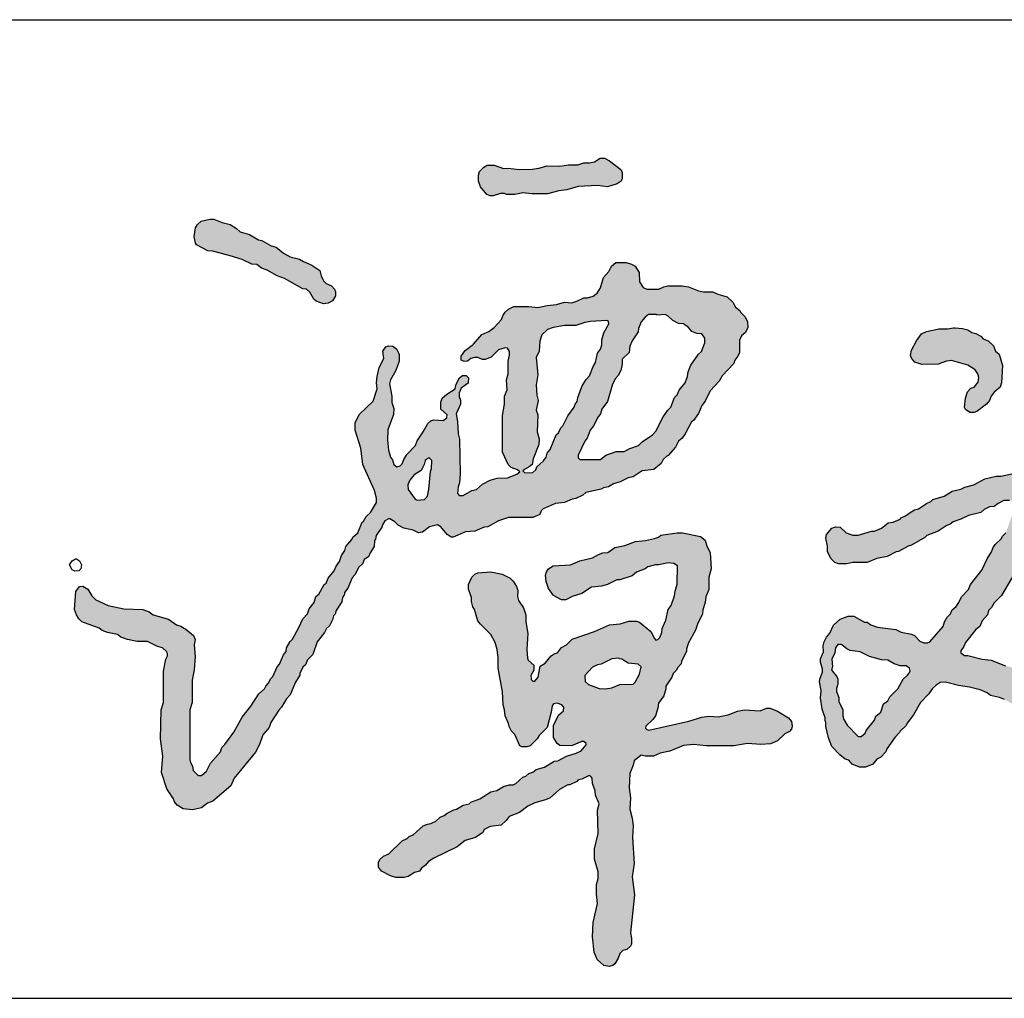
# Model space of a CAD drawing. Extents: x 427948 to 764348, y 274849 to 601549.
# Tile 140 of 212: x 761787 to 762593, y 464449 to 465249. Entities that reach past the tile are written whole.
import ezdxf

# ---------------------------------------------------------------- set-up
doc = ezdxf.new("R2010")
doc.units = 0
doc.header["$LTSCALE"] = 1000
doc.header["$MEASUREMENT"] = 0
doc.layers.get('0').update_dxf_attribs({"linetype": 'CONTINUOUS'})
doc.layers.add('PUB_TITLE', color=4, linetype='CONTINUOUS')

# ---------------------------------------------------------------- blocks, each defined once
blk = doc.blocks.new('谭文军')
at = {"linetype": 'Continuous'}
for points in [[(1125, 2635), (1145, 2632), (1165, 2638), (1173, 2644), (1175, 2649), (1175, 2661), (1172, 2667), (1149, 2685), (1139, 2690), (1130, 2690), (1119, 2683), (1109, 2681), (1097, 2681), (1085, 2677), (1066, 2677), (1049, 2674), (1023, 2675), (1006, 2670), (993, 2668), (967, 2667), (944, 2670), (935, 2669), (916, 2676), (902, 2676), (895, 2672), (886, 2663), (884, 2656), (884, 2644), (888, 2632), (901, 2617), (908, 2614), (914, 2614), (933.8, 2620.6), (941, 2617), (958, 2617), (974, 2620), (992, 2618), (1024, 2618), (1047, 2624), (1063, 2626), (1086, 2633)], [(436, 2475), (445, 2468), (457, 2464), (477, 2452), (492, 2447), (529, 2426), (536, 2425), (543, 2419), (551, 2405), (556, 2401), (571, 2396), (580, 2397), (589, 2402), (595, 2412), (595, 2420), (593, 2425), (587, 2432), (572.8, 2438.5), (566, 2452), (563, 2463), (547, 2474), (530, 2481), (522, 2486), (503, 2491), (490, 2498), (475, 2510), (465, 2513), (446, 2524), (439, 2525), (421, 2536), (402, 2541), (395, 2548), (382, 2556), (366, 2560), (349, 2567), (341, 2567), (323, 2563), (316, 2556), (312, 2549), (309, 2532), (312, 2518), (314, 2515), (337, 2503), (347, 2502), (382, 2493), (406, 2485), (426, 2476)], [(1874.1, 2272), (1889.1, 2262), (1896.5, 2250.3), (1895.1, 2237), (1887.1, 2227), (1880.1, 2225), (1873.1, 2218), (1869.1, 2205), (1867.1, 2186), (1869.1, 2182), (1878.1, 2176), (1887.1, 2176), (1892.1, 2178), (1912.1, 2193), (1918.1, 2200), (1921.1, 2209), (1927.1, 2217), (1939.1, 2227), (1942.1, 2236), (1944.1, 2271), (1937.1, 2294), (1930.1, 2300), (1926.1, 2311), (1915.1, 2321), (1905.1, 2325), (1900.1, 2330), (1890.1, 2336), (1882.1, 2338), (1874.1, 2343), (1863.1, 2346), (1848.1, 2347), (1845.1, 2347), (1833.1, 2345), (1815.1, 2345), (1790.1, 2340), (1780.1, 2335), (1770.1, 2321), (1760.1, 2302), (1758.1, 2291), (1760.1, 2286), (1767.1, 2278), (1781.1, 2273), (1814.1, 2274), (1831.1, 2280), (1841.1, 2281)]]:
    blk.add_hatch(color=256, dxfattribs=at).paths.add_polyline_path(points)
h = blk.add_hatch(color=256, dxfattribs=at)
h.paths.add_polyline_path([(846, 2122), (843, 2133), (842, 2158), (839, 2173), (848, 2193), (848, 2201), (843.3, 2212.1), (849, 2225), (863, 2235), (864, 2246), (859, 2251), (852, 2251), (846, 2246), (839, 2233), (837, 2224), (820, 2213), (811, 2205), (808, 2197), (808, 2183), (824.2, 2168), (813, 2160), (794, 2161), (788, 2159), (782, 2154), (772, 2137), (760, 2119), (757, 2109), (739, 2091), (733, 2081), (728.9, 2068.8), (719, 2066), (713, 2071), (710, 2080), (706, 2086), (702, 2100), (700, 2120), (701, 2141), (712, 2172), (713, 2184), (709, 2196), (709, 2209), (703.3, 2237.4), (717, 2261), (724, 2280), (724, 2293), (719, 2304), (711, 2310), (702, 2311), (697, 2309), (691, 2300), (693, 2285), (683, 2267), (679, 2249), (678, 2236), (679, 2224), (671, 2199), (643, 2172), (635, 2155), (635, 2140), (646, 2104), (650, 2071), (674, 2018), (678, 2003), (678, 1994), (666, 1974), (657, 1966), (651, 1955), (649, 1954), (640, 1933), (630, 1924), (628, 1919), (616, 1905), (614, 1897), (607, 1887), (603, 1875), (596, 1865), (592, 1856), (580, 1841), (576, 1831), (572, 1828), (561, 1809), (555, 1804), (552, 1792), (542, 1779), (538, 1769), (529, 1759), (521, 1741), (508, 1718), (503, 1713), (496, 1700), (495, 1693), (490, 1686), (482, 1667), (477, 1662), (468, 1642), (464, 1638), (459, 1628), (454, 1623), (451, 1617), (440, 1607), (424, 1582), (406, 1560), (389, 1530), (371, 1505), (365, 1499), (362, 1490), (342, 1467), (334, 1451), (320.3, 1438.7), (307, 1452), (306, 1461), (300, 1470), (300, 1575), (305, 1590), (305, 1635), (309, 1656), (311, 1683), (309, 1706), (311, 1717), (308, 1725), (292, 1738), (282, 1744), (273, 1747), (257, 1758), (226, 1767), (218, 1773), (205, 1778), (167, 1779), (135, 1786), (110, 1797), (102, 1805), (94, 1819), (84, 1825), (77, 1824), (70, 1814), (67, 1778), (71, 1767), (76, 1759), (82, 1753), (117, 1740), (123, 1735), (134, 1731), (154, 1727), (161, 1722), (174, 1717), (194, 1713), (215, 1713), (235, 1703), (245, 1700), (257.3, 1689.3), (252, 1677), (247, 1653), (247, 1590), (242, 1575), (241, 1516), (246, 1481), (243, 1448), (254, 1415), (267, 1395), (269, 1389), (275, 1382), (287, 1375), (306, 1373), (324, 1377), (336, 1386), (347, 1390), (383, 1421), (390, 1437), (433, 1489), (441, 1505), (448, 1524), (461, 1539), (464, 1549), (480, 1574), (486, 1580), (496, 1597), (503, 1605), (514, 1631), (523, 1645), (523, 1648), (529, 1661), (534, 1666), (538, 1676), (549, 1687), (558, 1712), (573, 1731), (577, 1739), (583, 1745), (589, 1757), (591, 1765), (594, 1768), (596, 1776), (608, 1793), (609.6, 1807.7), (620, 1821), (629, 1842), (634, 1848), (642, 1863), (650, 1871), (653, 1879), (662, 1884), (665, 1892), (673, 1905), (674, 1917), (676, 1920), (677, 1927), (689, 1944), (690, 1949), (697.5, 1961), (705, 1961), (715, 1955), (722, 1948), (733, 1942), (752, 1938), (763, 1933), (771, 1934), (785, 1945), (801, 1949), (808, 1945), (821, 1929), (829, 1924), (833, 1924), (858, 1935), (877, 1936), (896, 1944), (903, 1945), (925, 1957), (945, 1964), (994, 1964), (1008, 1970), (1012.2, 1979.8), (1040, 1992), (1058, 1994), (1074, 2001), (1081, 2002), (1095, 2009), (1101, 2014), (1132, 2021), (1137, 2024), (1147, 2026), (1157, 2032), (1171, 2036), (1187, 2044), (1197, 2046), (1215, 2058), (1239, 2061), (1254, 2073), (1258, 2081), (1265, 2088), (1268, 2089), (1283, 2106), (1289, 2118), (1296, 2124), (1302, 2133), (1315, 2157), (1319, 2160), (1329, 2174), (1336, 2190), (1343, 2199), (1353, 2220), (1371, 2239), (1377, 2250), (1401, 2275), (1403, 2282), (1409, 2290), (1412, 2297), (1412, 2327.5), (1424, 2338), (1429, 2348), (1428, 2360), (1423, 2370), (1414, 2379), (1413, 2382), (1404, 2389), (1399, 2399), (1387, 2410), (1368, 2415), (1358, 2420), (1334, 2420), (1309, 2430), (1296, 2432), (1267, 2432), (1259, 2430), (1249, 2425), (1219.5, 2425), (1210, 2440), (1209, 2459), (1201, 2472), (1194, 2476), (1183, 2479), (1162, 2479), (1153, 2472), (1148, 2461), (1137, 2449), (1131, 2428), (1121.1, 2412.4), (1105, 2408), (1097, 2408), (1083, 2401), (1073, 2398), (1058, 2399), (1042, 2394), (1023, 2392), (1004, 2388), (986, 2390), (956, 2390), (945, 2385), (938, 2379), (934, 2373), (931, 2364), (916, 2348), (905, 2340), (891, 2334), (874, 2314), (857, 2301), (849, 2290), (849, 2282), (855, 2279), (862, 2280), (871.8, 2287), (883, 2287), (892, 2283), (898, 2283), (910, 2288), (925, 2303), (941.8, 2308.2), (948.2, 2296.9), (944, 2280), (944, 2254), (941, 2242), (942, 2222), (937, 2209), (937, 2193), (933, 2170), (933, 2096), (944, 2071), (950, 2065), (963, 2060), (968, 2056), (962, 2051), (943, 2044), (922, 2043), (908, 2039), (892, 2031), (880, 2020), (871, 2018), (853, 2008), (841.7, 2008), (843, 2026), (846, 2034), (847, 2052)])
h.paths.add_polyline_path([(790, 2079), (789, 2063), (787, 2057), (784, 2021), (781, 2007), (775, 2000), (757.6, 1998.8), (742, 2020), (741, 2030), (745, 2039), (754, 2050), (768, 2059), (774, 2071), (776, 2079), (784.6, 2084.4)], flags=16)
h.paths.add_polyline_path([(987, 2066), (993, 2071), (995, 2082), (1006, 2111), (1007, 2123), (1003, 2137), (1004, 2171), (1001, 2181), (1005, 2200), (1002, 2211), (1001, 2232), (1004, 2252), (1001, 2287), (1007, 2300), (1008, 2320), (1012, 2333), (1024, 2344), (1035, 2348), (1059, 2352), (1081, 2352), (1099, 2358), (1111, 2360), (1146.6, 2362.2), (1148, 2355), (1138, 2337), (1134, 2323), (1134, 2308), (1125, 2296), (1121, 2277), (1116, 2269), (1109, 2250), (1102, 2243), (1094, 2230), (1085, 2206), (1084, 2198), (1080, 2193), (1078, 2187), (1065, 2169), (1055, 2149), (1051, 2145), (1046, 2135), (1041, 2131), (1029, 2101), (1023, 2094), (1019.8, 2081.3), (1002, 2066), (998.4, 2055.3), (978, 2054), (973, 2059)], flags=16)
h.paths.add_polyline_path([(1086, 2090), (1099, 2118), (1104, 2124), (1110, 2140), (1117, 2149), (1126, 2167), (1131, 2173), (1134, 2183), (1145, 2198), (1155, 2233), (1161, 2245), (1167, 2251), (1172, 2261), (1175, 2274), (1175, 2284), (1189, 2297), (1190, 2310), (1195, 2321), (1207, 2339), (1208, 2346), (1213, 2359), (1221, 2369), (1228, 2374), (1244, 2374), (1245, 2373), (1264.8, 2374.2), (1277, 2362), (1289, 2356), (1299, 2355), (1309, 2348), (1316, 2340), (1326, 2336), (1336, 2335), (1342, 2326), (1342, 2317), (1335, 2299), (1329, 2294), (1314, 2272), (1308, 2258), (1307, 2249), (1302, 2236), (1290, 2221), (1286, 2212), (1281, 2206), (1273, 2187), (1267, 2181), (1258, 2167), (1243, 2138), (1236, 2131), (1215, 2117), (1208, 2109), (1190, 2103), (1179, 2097), (1163, 2097), (1142, 2090), (1131, 2081), (1086, 2081)], flags=16)
h = blk.add_hatch(color=256, dxfattribs=at)
h.paths.add_polyline_path([(1886.1, 2030), (1868.1, 2025), (1860.1, 2021), (1842.1, 2017), (1826.1, 2007), (1803.1, 2000), (1799.1, 1996), (1790.1, 1992), (1774.1, 1981), (1766.1, 1979), (1757.1, 1974), (1748.1, 1967), (1739.1, 1963), (1737.1, 1960), (1723.1, 1954), (1713.1, 1953), (1699.1, 1942), (1685.1, 1936), (1679.1, 1936), (1652.1, 1928), (1641.1, 1928), (1628.1, 1933), (1616.1, 1944), (1606.1, 1945), (1599.1, 1942), (1588.1, 1929), (1587.1, 1922), (1590.1, 1906), (1590.1, 1895), (1597.1, 1881), (1605.1, 1873), (1612.1, 1870), (1629.1, 1870), (1641.1, 1873), (1670.1, 1873), (1690.1, 1881), (1711.1, 1885), (1729.1, 1894), (1734.1, 1895), (1753.1, 1906), (1760.1, 1908), (1787.1, 1923), (1791.1, 1927), (1814.1, 1936), (1830.1, 1947), (1838.1, 1950), (1844.1, 1955), (1860.1, 1960), (1875.1, 1968), (1900.1, 1974), (1907.1, 1980), (1918.1, 1985), (1927.1, 1986), (1935.1, 1992), (1947.1, 1998), (1963.1, 1998), (1968.8, 1983.8), (1951.1, 1933), (1944.1, 1926), (1942.1, 1921), (1929.1, 1909), (1925.1, 1903), (1922.1, 1894), (1913.1, 1880), (1902.1, 1857), (1879.1, 1828), (1875.1, 1818), (1861.1, 1803), (1854.1, 1787.4), (1842.1, 1777), (1839.1, 1769), (1832.1, 1762), (1827.1, 1753), (1824.1, 1743), (1795.4, 1710), (1781.1, 1710), (1766.1, 1725), (1760.1, 1728), (1739.1, 1732), (1728.1, 1737), (1691.1, 1742), (1678.1, 1747), (1670.1, 1752), (1665.1, 1752), (1643.1, 1764), (1632.1, 1764), (1616.1, 1758), (1602.1, 1746), (1595.1, 1730), (1588.1, 1722), (1583.1, 1712), (1581.1, 1704), (1582.1, 1692), (1576.1, 1678), (1576.1, 1671), (1581.2, 1653.4), (1575.1, 1639), (1574.1, 1632), (1577.1, 1613), (1576.1, 1599), (1579.1, 1576), (1585.1, 1559), (1585.1, 1553), (1587.1, 1549), (1587.1, 1541), (1592.1, 1518), (1599.1, 1501), (1615.1, 1484), (1626.1, 1475), (1633.1, 1473), (1640.1, 1465), (1655.1, 1459), (1667.1, 1459), (1682.1, 1465), (1690.1, 1475), (1698.1, 1479), (1708.1, 1490), (1710.1, 1496), (1726.1, 1519), (1736.1, 1529), (1737.1, 1532), (1749.1, 1543), (1751.1, 1548), (1764.1, 1565), (1778.1, 1590), (1795.1, 1607), (1802.1, 1617), (1810.1, 1625), (1818.1, 1630), (1829.1, 1631), (1855.1, 1624), (1877.1, 1621), (1899.1, 1615), (1913.1, 1609), (1920.1, 1604), (1943, 1598.9), (1962.1, 1588), (1971.1, 1579), (1992.1, 1569), (2005.1, 1568), (2017.1, 1570), (2030.1, 1566), (2059.1, 1561), (2078.1, 1560), (2094.1, 1557), (2121.1, 1557), (2128.1, 1555), (2169.1, 1560), (2192.1, 1566), (2202.6, 1573), (2218.1, 1573), (2226.1, 1578), (2232.1, 1584), (2249.1, 1589), (2269.1, 1592), (2285.1, 1601), (2294.1, 1603), (2311.1, 1614), (2322.1, 1618), (2347.1, 1639), (2354.1, 1652), (2353.1, 1663), (2343.1, 1672), (2334.1, 1673), (2329.1, 1671), (2320.1, 1663), (2311.1, 1662), (2301.1, 1657), (2279.1, 1642), (2259.1, 1638), (2244.1, 1633), (2234.1, 1633), (2217.1, 1623), (2207.1, 1624), (2170.1, 1620), (2123.1, 1619), (2064.1, 1627), (2041.1, 1638), (2033.1, 1639), (2018.1, 1645), (1999.1, 1647), (1983.1, 1653), (1977.1, 1657), (1950.1, 1664), (1921.1, 1675), (1903.1, 1677), (1874.1, 1685), (1867.1, 1685), (1858.3, 1691.3), (1866.1, 1703), (1869.1, 1711), (1890.1, 1737), (1898.1, 1743), (1903.1, 1755), (1914.1, 1767), (1916.1, 1776), (1922.1, 1782), (1927.1, 1791), (1942.1, 1806), (1969.1, 1852), (1989.1, 1880), (1994.1, 1891), (2008.1, 1906), (2014.1, 1920), (2015.1, 1926), (2022.1, 1937), (2029.1, 1958), (2038.1, 1973), (2040.1, 1982), (2041.1, 2006), (2048.1, 2031), (2045.1, 2044), (2039.1, 2051), (2032.1, 2055), (2000.1, 2058), (1987.1, 2058), (1970.1, 2055), (1963.1, 2052), (1941.1, 2047), (1931.1, 2047), (1908.1, 2042)])
h.paths.add_polyline_path([(1749.1, 1664), (1758.5, 1657.3), (1754.3, 1646.9), (1743.1, 1637), (1732.1, 1617), (1716.1, 1601), (1712.1, 1593), (1703.1, 1587), (1698.1, 1570), (1688.1, 1562), (1685.1, 1554), (1668.1, 1533), (1666.1, 1528), (1654.9, 1518.1), (1630.1, 1544), (1621.1, 1558.1), (1621.1, 1575), (1613.1, 1592), (1613.1, 1600), (1607, 1614.7), (1611.1, 1627), (1611.1, 1637), (1609.1, 1642), (1598.1, 1655), (1600.1, 1662), (1599.1, 1677), (1605.1, 1690), (1606.1, 1700), (1614.1, 1711.1), (1619.1, 1706), (1629.1, 1698), (1636.1, 1695), (1656.1, 1692), (1675.1, 1683), (1699.1, 1676), (1712.1, 1675), (1725.1, 1668), (1737.1, 1664)], flags=16)
h = blk.add_hatch(color=256, dxfattribs=at)
h.paths.add_polyline_path([(1133, 1825), (1145, 1828), (1164, 1838), (1170, 1838), (1195, 1846), (1204, 1853), (1221, 1860), (1227, 1864), (1242, 1868), (1249, 1868), (1268, 1872), (1279, 1871), (1287, 1866), (1286, 1829), (1282, 1815), (1281, 1805), (1274, 1786), (1268, 1778), (1263, 1756), (1256, 1739), (1255, 1731), (1249.7, 1717.7), (1241.7, 1715.7), (1233, 1733), (1210, 1752), (1204, 1754), (1188, 1754), (1171, 1749), (1149, 1747), (1119, 1733), (1074, 1718), (1062, 1706), (1052, 1701), (1044, 1690), (1037, 1688), (1031, 1684), (1019, 1669), (1009, 1663), (1005, 1641), (996.1, 1630.9), (987.5, 1639.5), (996, 1655), (996, 1665), (983.1, 1676.7), (982, 1697), (984, 1729), (980, 1753), (980, 1767), (975, 1781), (962.6, 1799.6), (964, 1816), (961, 1824), (954, 1835), (948, 1841), (932, 1849), (909, 1854), (883, 1852), (877, 1849), (871, 1843), (864, 1828), (864, 1819), (870, 1802), (870, 1794), (873, 1783), (876, 1778), (883, 1755), (888, 1748), (909, 1727), (918, 1711), (922, 1697), (924, 1680), (924, 1659), (933, 1611), (934, 1585), (937, 1575), (938, 1563), (945, 1547), (946, 1541), (951, 1532), (958, 1525), (968, 1502), (972, 1500), (982, 1500), (989, 1502), (1003, 1516), (1007, 1523), (1023, 1539), (1031, 1570), (1033.6, 1586.7), (1043, 1588), (1057.5, 1583.6), (1056, 1573), (1046, 1564), (1036, 1543), (1036, 1519), (1043, 1507), (1049, 1503), (1072, 1502), (1095.6, 1512.1), (1103.5, 1505.8), (1092, 1492), (1082, 1487), (1062, 1481), (1045, 1472), (1037, 1471), (1018, 1459), (1001, 1454), (994, 1449), (986, 1446), (980, 1441), (974, 1439), (956.8, 1423), (946, 1423), (935, 1420), (921, 1412), (909, 1409), (887, 1395), (869, 1388), (865, 1385), (853, 1382), (840, 1374), (834, 1373), (821, 1366), (815, 1361), (807, 1358), (798, 1350), (788, 1345), (781, 1344), (772, 1340), (752, 1322), (744, 1319), (740, 1315), (730, 1310), (703, 1284), (692, 1279), (685, 1273), (682, 1267), (682, 1257), (688, 1249), (706, 1239), (717, 1236), (734, 1236), (742, 1238), (755, 1246), (765, 1249), (769, 1255), (777, 1261), (783, 1268), (794, 1275), (841, 1298), (857, 1311), (878, 1317), (893, 1327), (896, 1333), (908, 1339), (930, 1342), (940, 1351), (946, 1359), (967, 1367), (984, 1380), (998, 1387), (1020, 1393), (1029, 1397), (1048, 1414), (1065, 1423), (1069, 1423), (1083, 1430), (1086, 1433), (1093, 1435), (1109.7, 1442.8), (1114, 1437), (1115, 1426), (1120, 1411), (1121, 1402), (1128, 1385), (1125, 1372), (1126, 1325), (1119, 1294), (1119, 1273), (1126, 1247), (1126, 1234), (1123, 1222), (1123, 1202), (1125, 1183), (1116, 1145), (1115, 1116), (1118, 1085), (1124, 1070), (1138, 1058), (1149, 1056), (1156, 1058), (1160, 1061), (1167, 1073), (1171.6, 1086.9), (1184, 1090), (1192, 1097), (1194, 1101), (1194, 1113), (1192, 1124), (1200, 1201), (1195, 1237), (1199, 1264), (1196, 1317), (1197, 1341), (1195, 1356), (1190, 1374), (1192, 1397), (1189, 1417), (1190, 1446), (1197, 1463), (1199, 1472), (1213, 1483), (1221, 1481), (1238, 1481), (1252, 1487), (1271, 1491), (1299, 1503), (1319, 1505), (1345, 1502), (1401, 1502), (1428, 1507), (1455, 1505), (1475, 1506), (1489, 1512), (1504, 1526), (1513, 1531), (1517, 1536), (1519, 1542), (1517, 1551), (1511, 1559), (1489, 1572), (1474, 1578), (1467, 1578), (1454, 1573), (1422, 1575), (1408, 1572), (1389, 1565), (1369, 1561), (1350, 1562), (1336, 1560), (1310, 1552), (1226.5, 1533.5), (1220.4, 1539.6), (1237, 1555), (1242, 1563), (1247, 1578), (1248, 1588), (1259, 1603), (1263, 1617), (1263, 1623), (1275, 1641), (1278, 1648), (1285, 1655), (1287, 1660), (1294, 1668), (1295, 1673), (1305, 1693), (1305, 1698), (1309, 1710), (1323, 1736), (1327, 1748), (1337, 1769), (1338, 1777), (1343, 1792), (1344, 1803), (1350, 1818), (1350, 1843), (1355, 1860), (1353, 1893), (1346, 1906), (1343, 1918), (1333, 1925), (1297, 1933), (1286, 1933), (1253, 1928), (1248, 1924), (1240, 1921), (1222, 1917), (1202, 1915), (1180, 1907), (1160, 1903), (1146, 1893), (1136, 1892), (1127, 1889), (1115, 1882), (1089, 1876), (1070, 1868), (1035, 1866), (1026, 1860), (1022, 1854), (1020, 1847), (1021, 1834), (1026, 1820), (1036, 1806), (1052, 1797), (1061, 1797), (1074, 1804), (1093, 1810), (1113, 1823)])
h.paths.add_polyline_path([(1154, 1678), (1170.5, 1679.2), (1187, 1669), (1207, 1667), (1213, 1662), (1210, 1647), (1198.8, 1627.1), (1170, 1626), (1154, 1619), (1141, 1617), (1128, 1618), (1107, 1626), (1100, 1632), (1099, 1644), (1115, 1661), (1125, 1666), (1132, 1667)], flags=16)
for points in [[(1130, 2690), (1139, 2690), (1149, 2685), (1172, 2667), (1175, 2661), (1175, 2649), (1173, 2644), (1165, 2638), (1145, 2632), (1125, 2635), (1086, 2633), (1063, 2626), (1047, 2624), (1024, 2618), (992, 2618), (974, 2620), (958, 2617), (941, 2617), (937, 2619), (929, 2619), (914, 2614), (908, 2614), (901, 2617), (888, 2632), (884, 2644), (884, 2656), (886, 2663), (895, 2672), (902, 2676), (916, 2676), (935, 2669), (944, 2670), (967, 2667), (993, 2668), (1006, 2670), (1023, 2675), (1049, 2674), (1066, 2677), (1085, 2677), (1097, 2681), (1109, 2681), (1119, 2683), (1130, 2690)], [(341, 2567), (349, 2567), (366, 2560), (382, 2556), (395, 2548), (402, 2541), (421, 2536), (439, 2525), (446, 2524), (465, 2513), (475, 2510), (490, 2498), (503, 2491), (522, 2486), (530, 2481), (547, 2474), (563, 2463), (566, 2452), (571, 2442), (576, 2437), (587, 2432), (593, 2425), (595, 2420), (595, 2412), (589, 2402), (580, 2397), (571, 2396), (556, 2401), (551, 2405), (543, 2419), (536, 2425), (529, 2426), (492, 2447), (477, 2452), (457, 2464), (445, 2468), (436, 2475), (426, 2476), (406, 2485), (382, 2493), (347, 2502), (337, 2503), (314, 2515), (312, 2518), (309, 2532), (312, 2549), (316, 2556), (323, 2563), (341, 2567)], [(1162, 2479), (1183, 2479), (1194, 2476), (1201, 2472), (1209, 2459), (1210, 2440), (1217, 2429), (1225, 2425), (1249, 2425), (1259, 2430), (1267, 2432), (1296, 2432), (1309, 2430), (1329, 2422), (1339, 2420), (1358, 2420), (1368, 2415), (1387, 2410), (1399, 2399), (1404, 2389), (1413, 2382), (1414, 2379), (1423, 2370), (1428, 2360), (1429, 2348), (1424, 2338), (1416, 2331), (1412, 2322), (1412, 2297), (1409, 2290), (1403, 2282), (1401, 2275), (1377, 2250), (1371, 2239), (1353, 2220), (1343, 2199), (1336, 2190), (1329, 2174), (1319, 2160), (1315, 2157), (1302, 2133), (1296, 2124), (1289, 2118), (1283, 2106), (1268, 2089), (1265, 2088), (1258, 2081), (1254, 2073), (1239, 2061), (1215, 2058), (1197, 2046), (1187, 2044), (1171, 2036), (1157, 2032), (1147, 2026), (1137, 2024), (1132, 2021), (1101, 2014), (1095, 2009), (1081, 2002), (1074, 2001), (1058, 1994), (1040, 1992), (1015, 1981), (1011, 1977), (1008, 1970), (994, 1964), (945, 1964), (925, 1957), (903, 1945), (896, 1944), (877, 1936), (858, 1935), (833, 1924), (829, 1924), (821, 1929), (808, 1945), (801, 1949), (785, 1945), (771, 1934), (763, 1933), (752, 1938), (733, 1942), (722, 1948), (715, 1955), (705, 1961), (702, 1961), (695, 1957), (690, 1949), (689, 1944), (677, 1927), (676, 1920), (674, 1917), (673, 1905), (665, 1892), (662, 1884), (653, 1879), (650, 1871), (642, 1863), (634, 1848), (629, 1842), (620, 1821), (613, 1812), (613, 1809), (609, 1802), (608, 1793), (596, 1776), (594, 1768), (591, 1765), (589, 1757), (583, 1745), (577, 1739), (573, 1731), (558, 1712), (549, 1687), (538, 1676), (534, 1666), (529, 1661), (523, 1648), (523, 1645), (514, 1631), (503, 1605), (496, 1597), (486, 1580), (480, 1574), (464, 1549), (461, 1539), (448, 1524), (441, 1505), (433, 1489), (390, 1437), (383, 1421), (347, 1390), (336, 1386), (324, 1377), (306, 1373), (287, 1375), (275, 1382), (269, 1389), (267, 1395), (254, 1415), (243, 1448), (246, 1481), (241, 1516), (242, 1575), (247, 1590), (247, 1653), (252, 1677), (255, 1684), (255, 1689), (253, 1693), (245, 1700), (235, 1703), (215, 1713), (194, 1713), (174, 1717), (161, 1722), (154, 1727), (134, 1731), (123, 1735), (117, 1740), (82, 1753), (76, 1759), (71, 1767), (67, 1778), (70, 1814), (77, 1824), (84, 1825), (94, 1819), (102, 1805), (110, 1797), (135, 1786), (167, 1779), (205, 1778), (218, 1773), (226, 1767), (257, 1758), (273, 1747), (282, 1744), (292, 1738), (308, 1725), (311, 1717), (309, 1706), (311, 1683), (309, 1656), (305, 1635), (305, 1590), (300, 1575), (300, 1474), (302, 1467), (306, 1461), (307, 1452), (317, 1442), (324, 1442), (334, 1451), (342, 1467), (362, 1490), (365, 1499), (371, 1505), (389, 1530), (406, 1560), (424, 1582), (440, 1607), (451, 1617), (454, 1623), (459, 1628), (464, 1638), (468, 1642), (477, 1662), (482, 1667), (490, 1686), (495, 1693), (496, 1700), (503, 1713), (508, 1718), (521, 1741), (529, 1759), (538, 1769), (542, 1779), (552, 1792), (555, 1804), (561, 1809), (572, 1828), (576, 1831), (580, 1841), (592, 1856), (596, 1865), (603, 1875), (607, 1887), (614, 1897), (616, 1905), (628, 1919), (630, 1924), (640, 1933), (649, 1954), (651, 1955), (657, 1966), (666, 1974), (678, 1994), (678, 2003), (674, 2018), (650, 2071), (646, 2104), (635, 2140), (635, 2155), (643, 2172), (671, 2199), (679, 2224), (678, 2236), (679, 2249), (683, 2267), (693, 2285), (691, 2300), (697, 2309), (702, 2311), (711, 2310), (719, 2304), (724, 2293), (724, 2280), (717, 2261), (706, 2242), (704, 2234), (709, 2209), (709, 2196), (713, 2184), (712, 2172), (701, 2141), (700, 2120), (702, 2100), (706, 2086), (710, 2080), (713, 2071), (719, 2066), (726, 2068), (730, 2072), (733, 2081), (739, 2091), (757, 2109), (760, 2119), (772, 2137), (782, 2154), (788, 2159), (794, 2161), (813, 2160), (820, 2165), (821, 2171), (808, 2183), (808, 2197), (811, 2205), (820, 2213), (837, 2224), (839, 2233), (846, 2246), (852, 2251), (859, 2251), (864, 2246), (863, 2235), (849, 2225), (845, 2216), (845, 2208), (848, 2201), (848, 2193), (839, 2173), (842, 2158), (843, 2133), (846, 2122), (847, 2052), (846, 2034), (843, 2026), (842, 2012), (845, 2008), (853, 2008), (871, 2018), (880, 2020), (892, 2031), (908, 2039), (922, 2043), (943, 2044), (962, 2051), (968, 2056), (963, 2060), (950, 2065), (944, 2071), (933, 2096), (933, 2170), (937, 2193), (937, 2209), (942, 2222), (941, 2242), (944, 2254), (944, 2280), (947, 2292), (947, 2299), (943, 2306), (938, 2307), (925, 2303), (910, 2288), (898, 2283), (892, 2283), (883, 2287), (876, 2287), (869, 2285), (862, 2280), (855, 2279), (849, 2282), (849, 2290), (857, 2301), (874, 2314), (891, 2334), (905, 2340), (916, 2348), (931, 2364), (934, 2373), (938, 2379), (945, 2385), (956, 2390), (986, 2390), (1004, 2388), (1023, 2392), (1042, 2394), (1058, 2399), (1073, 2398), (1083, 2401), (1097, 2408), (1105, 2408), (1116, 2411), (1124, 2417), (1131, 2428), (1137, 2449), (1148, 2461), (1153, 2472), (1162, 2479)], [(1245, 2373), (1244, 2374), (1228, 2374), (1221, 2369), (1213, 2359), (1208, 2346), (1207, 2339), (1195, 2321), (1190, 2310), (1189, 2297), (1175, 2284), (1175, 2274), (1172, 2261), (1167, 2251), (1161, 2245), (1155, 2233), (1145, 2198), (1134, 2183), (1131, 2173), (1126, 2167), (1117, 2149), (1110, 2140), (1104, 2124), (1099, 2118), (1086, 2090), (1086, 2084), (1089, 2081), (1131, 2081), (1142, 2090), (1163, 2097), (1179, 2097), (1190, 2103), (1208, 2109), (1215, 2117), (1236, 2131), (1243, 2138), (1258, 2167), (1267, 2181), (1273, 2187), (1281, 2206), (1286, 2212), (1290, 2221), (1302, 2236), (1307, 2249), (1308, 2258), (1314, 2272), (1329, 2294), (1335, 2299), (1342, 2317), (1342, 2326), (1336, 2335), (1326, 2336), (1316, 2340), (1309, 2348), (1299, 2355), (1289, 2356), (1277, 2362), (1268, 2371), (1262, 2374), (1245, 2373)], [(1145, 2361), (1144, 2362), (1111, 2360), (1099, 2358), (1081, 2352), (1059, 2352), (1035, 2348), (1024, 2344), (1012, 2333), (1008, 2320), (1007, 2300), (1001, 2287), (1004, 2252), (1001, 2232), (1002, 2211), (1005, 2200), (1001, 2181), (1004, 2171), (1003, 2137), (1007, 2123), (1006, 2111), (995, 2082), (993, 2071), (987, 2066), (977, 2061), (974, 2058), (978, 2054), (994, 2055), (1000, 2060), (1002, 2066), (1016, 2078), (1021, 2086), (1023, 2094), (1029, 2101), (1041, 2131), (1046, 2135), (1051, 2145), (1055, 2149), (1065, 2169), (1078, 2187), (1080, 2193), (1084, 2198), (1085, 2206), (1094, 2230), (1102, 2243), (1109, 2250), (1116, 2269), (1121, 2277), (1125, 2296), (1131, 2304), (1134, 2313), (1134, 2323), (1138, 2337), (1148, 2355), (1147, 2360), (1145, 2361)], [(1845.1, 2347), (1848.1, 2347), (1863.1, 2346), (1874.1, 2343), (1882.1, 2338), (1890.1, 2336), (1900.1, 2330), (1905.1, 2325), (1915.1, 2321), (1926.1, 2311), (1930.1, 2300), (1937.1, 2294), (1944.1, 2271), (1942.1, 2236), (1939.1, 2227), (1927.1, 2217), (1921.1, 2209), (1918.1, 2200), (1912.1, 2193), (1892.1, 2178), (1887.1, 2176), (1878.1, 2176), (1869.1, 2182), (1867.1, 2186), (1869.1, 2205), (1873.1, 2218), (1880.1, 2225), (1887.1, 2227), (1895.1, 2237), (1896.1, 2247), (1894.1, 2254), (1889.1, 2262), (1874.1, 2272), (1841.1, 2281), (1831.1, 2280), (1814.1, 2274), (1781.1, 2273), (1767.1, 2278), (1760.1, 2286), (1758.1, 2291), (1760.1, 2302), (1770.1, 2321), (1780.1, 2335), (1790.1, 2340), (1815.1, 2345), (1833.1, 2345), (1845.1, 2347)], [(786, 2083), (784, 2084), (776, 2079), (774, 2071), (768, 2059), (754, 2050), (745, 2039), (741, 2030), (742, 2020), (756, 2001), (760, 1999), (775, 2000), (781, 2007), (784, 2021), (787, 2057), (789, 2063), (790, 2079), (786, 2083)], [(1969.1, 1852), (1942.1, 1806), (1927.1, 1791), (1922.1, 1782), (1916.1, 1776), (1914.1, 1767), (1903.1, 1755), (1898.1, 1743), (1890.1, 1737), (1869.1, 1711), (1866.1, 1703), (1860.1, 1694), (1860.1, 1690), (1867.1, 1685), (1874.1, 1685), (1903.1, 1677), (1921.1, 1675), (1950.1, 1664)], [(1948.1, 1596), (1938.1, 1600), (1920.1, 1604), (1913.1, 1609), (1899.1, 1615), (1877.1, 1621), (1855.1, 1624), (1829.1, 1631), (1818.1, 1630), (1810.1, 1625), (1802.1, 1617), (1795.1, 1607), (1778.1, 1590), (1764.1, 1565), (1751.1, 1548), (1749.1, 1543), (1737.1, 1532), (1736.1, 1529), (1726.1, 1519), (1710.1, 1496), (1708.1, 1490), (1698.1, 1479), (1690.1, 1475), (1682.1, 1465), (1667.1, 1459), (1655.1, 1459), (1640.1, 1465), (1633.1, 1473), (1626.1, 1475), (1615.1, 1484), (1599.1, 1501), (1592.1, 1518), (1587.1, 1541), (1587.1, 1549), (1585.1, 1553), (1585.1, 1559), (1579.1, 1576), (1576.1, 1599), (1577.1, 1613), (1574.1, 1632), (1575.1, 1639), (1580.1, 1651), (1580.1, 1657), (1576.1, 1671), (1576.1, 1678), (1582.1, 1692), (1581.1, 1704), (1583.1, 1712), (1588.1, 1722), (1595.1, 1730), (1602.1, 1746), (1616.1, 1758), (1632.1, 1764), (1643.1, 1764), (1665.1, 1752), (1670.1, 1752), (1678.1, 1747), (1691.1, 1742), (1728.1, 1737), (1739.1, 1732), (1760.1, 1728), (1766.1, 1725), (1777.1, 1714), (1785.1, 1710), (1792.1, 1710), (1797.1, 1712), (1824.1, 1743), (1827.1, 1753), (1832.1, 1762), (1839.1, 1769), (1842.1, 1777), (1850.1, 1784), (1856.1, 1792), (1861.1, 1803), (1875.1, 1818), (1879.1, 1828), (1902.1, 1857), (1913.1, 1880), (1922.1, 1894), (1925.1, 1903), (1929.1, 1909), (1942.1, 1921), (1944.1, 1926), (1951.1, 1933)], [(1958.1, 1998), (1947.1, 1998), (1935.1, 1992), (1927.1, 1986), (1918.1, 1985), (1907.1, 1980), (1900.1, 1974), (1875.1, 1968), (1860.1, 1960), (1844.1, 1955), (1838.1, 1950), (1830.1, 1947), (1814.1, 1936), (1791.1, 1927), (1787.1, 1923), (1760.1, 1908), (1753.1, 1906), (1734.1, 1895), (1729.1, 1894), (1711.1, 1885), (1690.1, 1881), (1670.1, 1873), (1641.1, 1873), (1629.1, 1870), (1612.1, 1870), (1605.1, 1873), (1597.1, 1881), (1590.1, 1895), (1590.1, 1906), (1587.1, 1922), (1588.1, 1929), (1599.1, 1942), (1606.1, 1945), (1616.1, 1944), (1628.1, 1933), (1641.1, 1928), (1652.1, 1928), (1679.1, 1936), (1685.1, 1936), (1699.1, 1942), (1713.1, 1953), (1723.1, 1954), (1737.1, 1960), (1739.1, 1963), (1748.1, 1967), (1757.1, 1974), (1766.1, 1979), (1774.1, 1981), (1790.1, 1992), (1799.1, 1996), (1803.1, 2000), (1826.1, 2007), (1842.1, 2017), (1860.1, 2021), (1868.1, 2025), (1886.1, 2030), (1908.1, 2042), (1931.1, 2047), (1941.1, 2047), (1963.1, 2052)], [(1286, 1933), (1297, 1933), (1333, 1925), (1343, 1918), (1346, 1906), (1353, 1893), (1355, 1860), (1350, 1843), (1350, 1818), (1344, 1803), (1343, 1792), (1338, 1777), (1337, 1769), (1327, 1748), (1323, 1736), (1309, 1710), (1305, 1698), (1305, 1693), (1295, 1673), (1294, 1668), (1287, 1660), (1285, 1655), (1278, 1648), (1275, 1641), (1263, 1623), (1263, 1617), (1259, 1603), (1248, 1588), (1247, 1578), (1242, 1563), (1237, 1555), (1223, 1542), (1222, 1538), (1225, 1535), (1229, 1534), (1310, 1552), (1336, 1560), (1350, 1562), (1369, 1561), (1389, 1565), (1408, 1572), (1422, 1575), (1454, 1573), (1467, 1578), (1474, 1578), (1489, 1572), (1511, 1559), (1517, 1551), (1519, 1542), (1517, 1536), (1513, 1531), (1504, 1526), (1489, 1512), (1475, 1506), (1455, 1505), (1428, 1507), (1401, 1502), (1345, 1502), (1319, 1505), (1299, 1503), (1271, 1491), (1252, 1487), (1238, 1481), (1221, 1481), (1213, 1483), (1199, 1472), (1197, 1463), (1190, 1446), (1189, 1417), (1192, 1397), (1190, 1374), (1195, 1356), (1197, 1341), (1196, 1317), (1199, 1264), (1195, 1237), (1200, 1201), (1192, 1124), (1194, 1113), (1194, 1101), (1192, 1097), (1184, 1090), (1176, 1088), (1170, 1082), (1167, 1073), (1160, 1061), (1156, 1058), (1149, 1056), (1138, 1058), (1124, 1070), (1118, 1085), (1115, 1116), (1116, 1145), (1125, 1183), (1123, 1202), (1123, 1222), (1126, 1234), (1126, 1247), (1119, 1273), (1119, 1294), (1126, 1325), (1125, 1372), (1128, 1385), (1121, 1402), (1120, 1411), (1115, 1426), (1114, 1437), (1111, 1441), (1108, 1442), (1093, 1435), (1086, 1433), (1083, 1430), (1069, 1423), (1065, 1423), (1048, 1414), (1029, 1397), (1020, 1393), (998, 1387), (984, 1380), (967, 1367), (946, 1359), (940, 1351), (930, 1342), (908, 1339), (896, 1333), (893, 1327), (878, 1317), (857, 1311), (841, 1298), (794, 1275), (783, 1268), (777, 1261), (769, 1255), (765, 1249), (755, 1246), (742, 1238), (734, 1236), (717, 1236), (706, 1239), (688, 1249), (682, 1257), (682, 1267), (685, 1273), (692, 1279), (703, 1284), (730, 1310), (740, 1315), (744, 1319), (752, 1322), (772, 1340), (781, 1344), (788, 1345), (798, 1350), (807, 1358), (815, 1361), (821, 1366), (834, 1373), (840, 1374), (853, 1382), (865, 1385), (869, 1388), (887, 1395), (909, 1409), (921, 1412), (935, 1420), (946, 1423), (954, 1423), (960, 1426), (974, 1439), (980, 1441), (986, 1446), (994, 1449), (1001, 1454), (1018, 1459), (1037, 1471), (1045, 1472), (1062, 1481), (1082, 1487), (1092, 1492), (1102, 1504), (1102, 1507), (1097, 1511), (1093, 1511), (1072, 1502), (1049, 1503), (1043, 1507), (1036, 1519), (1036, 1543), (1046, 1564), (1056, 1573), (1057, 1580), (1053, 1585), (1043, 1588), (1036, 1587), (1033, 1583), (1031, 1570), (1023, 1539), (1007, 1523), (1003, 1516), (989, 1502), (982, 1500), (972, 1500), (968, 1502), (958, 1525), (951, 1532), (946, 1541), (945, 1547), (938, 1563), (937, 1575), (934, 1585), (933, 1611), (924, 1659), (924, 1680), (922, 1697), (918, 1711), (909, 1727), (888, 1748), (883, 1755), (876, 1778), (873, 1783), (870, 1794), (870, 1802), (864, 1819), (864, 1828), (871, 1843), (877, 1849), (883, 1852), (909, 1854), (932, 1849), (948, 1841), (954, 1835), (961, 1824), (964, 1816), (963, 1804), (965, 1796), (975, 1781), (980, 1767), (980, 1753), (984, 1729), (982, 1697), (983, 1679), (985, 1675), (996, 1665), (996, 1655), (990, 1644), (991, 1636), (994, 1633), (998, 1633), (1005, 1641), (1009, 1663), (1019, 1669), (1031, 1684), (1037, 1688), (1044, 1690), (1052, 1701), (1062, 1706), (1074, 1718), (1119, 1733), (1149, 1747), (1171, 1749), (1188, 1754), (1204, 1754), (1210, 1752), (1233, 1733), (1240, 1719), (1243, 1716), (1247, 1717), (1251, 1721), (1255, 1731), (1256, 1739), (1263, 1756), (1268, 1778), (1274, 1786), (1281, 1805), (1282, 1815), (1286, 1829), (1287, 1866), (1279, 1871), (1268, 1872), (1249, 1868), (1242, 1868), (1227, 1864), (1221, 1860), (1204, 1853), (1195, 1846), (1170, 1838), (1164, 1838), (1145, 1828), (1133, 1825), (1113, 1823), (1093, 1810), (1074, 1804), (1061, 1797), (1052, 1797), (1036, 1806), (1026, 1820), (1021, 1834), (1020, 1847), (1022, 1854), (1026, 1860), (1035, 1866), (1070, 1868), (1089, 1876), (1115, 1882), (1127, 1889), (1136, 1892), (1146, 1893), (1160, 1903), (1180, 1907), (1202, 1915), (1222, 1917), (1240, 1921), (1248, 1924), (1253, 1928), (1286, 1933)], [(69, 1880), (71, 1880), (77, 1876), (81, 1868), (80, 1860), (76, 1856), (68, 1855), (62, 1858), (57, 1868), (62, 1876), (69, 1880)], [(1619.1, 1706), (1618.1, 1707), (1611.1, 1707), (1606.1, 1700), (1605.1, 1690), (1599.1, 1677), (1600.1, 1662), (1598.1, 1655), (1609.1, 1642), (1611.1, 1637), (1611.1, 1627), (1608.1, 1618), (1608.1, 1612), (1613.1, 1600), (1613.1, 1592), (1621.1, 1575), (1621.1, 1563), (1623.1, 1555), (1630.1, 1544), (1652.1, 1521), (1658.1, 1521), (1666.1, 1528), (1668.1, 1533), (1685.1, 1554), (1688.1, 1562), (1698.1, 1570), (1703.1, 1587), (1712.1, 1593), (1716.1, 1601), (1732.1, 1617), (1743.1, 1637), (1752.1, 1645), (1755.1, 1649), (1757.1, 1654), (1756.1, 1659), (1749.1, 1664), (1737.1, 1664), (1725.1, 1668), (1712.1, 1675), (1699.1, 1676), (1675.1, 1683), (1656.1, 1692), (1636.1, 1695), (1629.1, 1698), (1619.1, 1706)], [(1169, 1678), (1168, 1679), (1154, 1678), (1132, 1667), (1125, 1666), (1115, 1661), (1099, 1644), (1100, 1632), (1107, 1626), (1128, 1618), (1141, 1617), (1154, 1619), (1170, 1626), (1197, 1627), (1201, 1631), (1210, 1647), (1213, 1662), (1207, 1667), (1187, 1669), (1174, 1677), (1169, 1678)]]:
    blk.add_lwpolyline(points, dxfattribs=at)
blk = doc.blocks.new('24')
at = {"layer": 'PUB_TITLE'}
for p, q in [((-1116488.91, 156518.87), (-1110888.91, 156518.87)), ((-1116488.91, 155718.87), (-1110888.91, 155718.87))]:
    blk.add_line(p, q, dxfattribs=at)
at = {"linetype": 'Continuous', "xscale": 0.4043519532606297, "yscale": 0.4043519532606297, "zscale": 0.4043519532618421}
blk.add_blockref('谭文军', (-1112431.83, 155317.9), dxfattribs=at)

msp = doc.modelspace()

# ---------------------------------------------------------------- block references
msp.add_blockref('24', (1874236.93, 308730.48))

doc.saveas('drawing.dxf')
